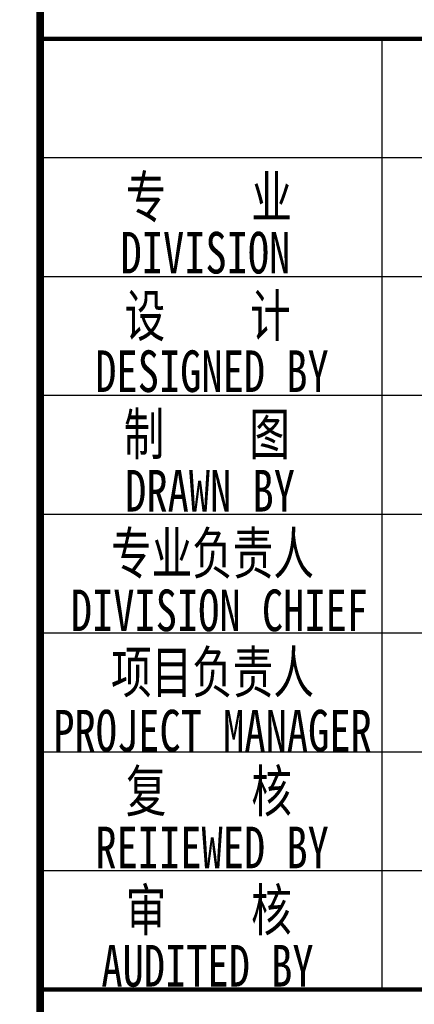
# Model space of a CAD drawing. Extents: x -302077 to 107904, y -9283 to 295706.
# Tile 193 of 256: x 101166 to 103822, y 62614 to 69243. Entities that reach past the tile are written whole.
import ezdxf
from ezdxf.enums import TextEntityAlignment as Align

# ---------------------------------------------------------------- set-up
doc = ezdxf.new("R2010")
doc.units = 0
doc.header["$LTSCALE"] = 500
doc.header["$MEASUREMENT"] = 0
doc.layers.get('0').update_dxf_attribs({"linetype": 'CONTINUOUS'})
doc.layers.add('PUB_TITLE', color=4, linetype='CONTINUOUS')
doc.layers.add('TK', color=7, linetype='CONTINUOUS')
doc.styles.add('-宋体', font='txt', dxfattribs={"width": 0.8})

# ---------------------------------------------------------------- blocks, each defined once
blk = doc.blocks.new('wrtgtg')
at = {"layer": 'PUB_TITLE'}
for p, q in [((4504.3, 4748.3), (4504.3, 11158.8)), ((2204.3, 10358.8), (7804.3, 10358.8)), ((2204.3, 9558.8), (7804.3, 9558.8)), ((2204.3, 8758.8), (7804.3, 8758.8)), ((2204.3, 7958.8), (7804.3, 7958.8)), ((2204.3, 7158.8), (7804.3, 7158.8)), ((2204.3, 6358.8), (7804.3, 6358.8)), ((2204.3, 5558.8), (7804.3, 5558.8)), ((2204.3, 4758.8), (7804.3, 4758.8)), ((2204.3, 4758.8), (7804.3, 4758.8))]:
    blk.add_line(p, q, dxfattribs=at)
for points, const_width in [([(2204.3, -4841.2), (2204.3, 52558.8)], 50), ([(2204.3, 11158.8), (7804.3, 11158.8)], 29.7), ([(2204.3, 4758.8), (7804.3, 4758.8)], 29.7)]:
    blk.add_lwpolyline(points, dxfattribs=dict(at, const_width=const_width))
at = {"layer": 'TK', "style": '-宋体', "width": 0.75}
for s, p in [('专    业', (3338.9, 10098.8)), ('DIVISION ', (3387.5, 9718.9)), ('设    计', (3331.2, 9298.8)), ('DESIGNED BY', (3360.3, 8921.1)), ('制    图    ', (3611.2, 8502.8)), ('DRAWN BY', (3347.2, 8116.3)), ('专业负责人', (3363.7, 7700.5)), ('DIVISION CHIEF', (3410.1, 7311.3)), ('项目负责人', (3363.7, 6899.7)), ('PROJECT MANAGER', (3363.7, 6501.3)), ('复    核', (3338.9, 6100.3)), ('REIIEWED BY', (3361, 5714.8)), ('审    核', (3337.8, 5300.3)), ('AUDITED BY', (3329.9, 4916.3))]:
    blk.add_text(s, height=280, dxfattribs=at).set_placement(p, align=Align.MIDDLE)

msp = doc.modelspace()

# ---------------------------------------------------------------- block references
msp.add_blockref('wrtgtg', (99100.057, 57955.467))

doc.saveas('drawing.dxf')
